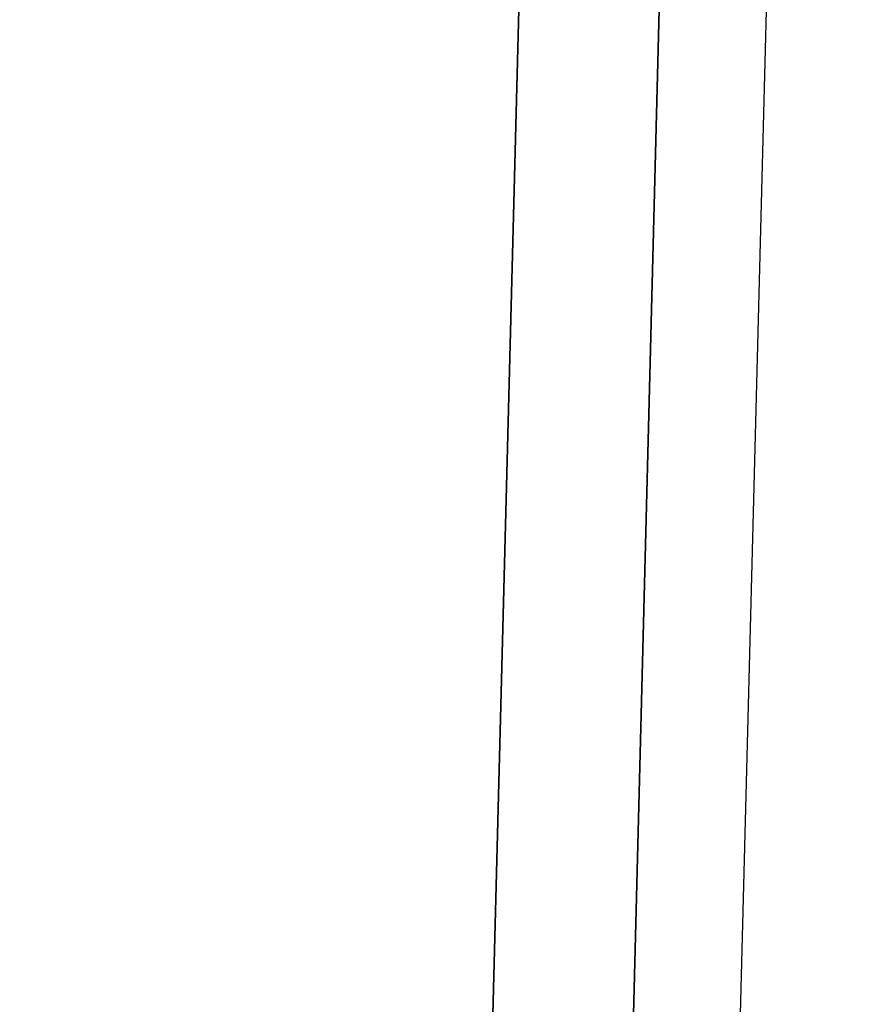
# Model space of a CAD drawing. Header units: metres. Extents: x 232680 to 233262, y 554200 to 554550.
# Tile 141 of 254: x 232760.9896 to 232761.0299, y 554474.5111 to 554474.5575. Entities that reach past the tile are written whole.
import ezdxf

# ---------------------------------------------------------------- set-up
doc = ezdxf.new("R2010")
doc.units = ezdxf.units.M
doc.layers.add('ACO constructie 035', color=7, linetype='Continuous', lineweight=35)
doc.layers.add('N-WE-VH-VERHARDING_ASFALT_TUSSENLAAG_2-GD', color=7, linetype='Continuous', lineweight=25)

# ---------------------------------------------------------------- blocks, each defined once
blk = doc.blocks.new('KT 500-640 (doorsnede)')
at = {"layer": 'ACO constructie 035'}
for p, q in [((1, -0.08), (0, -0.08)), ((1, -0.08), (0, -0.08)), ((1, -0.086606), (0, -0.086606)), ((1, -0.086606), (0, -0.086606))]:
    blk.add_line(p, q, dxfattribs=at)

msp = doc.modelspace()

# ---------------------------------------------------------------- linework, layer by layer
at = {"layer": 'N-WE-VH-VERHARDING_ASFALT_TUSSENLAAG_2-GD', "flags": 128}
msp.add_lwpolyline([(232761.00621, 554473.838217), (232761.119353, 554478.238217), (232761.189376, 554478.238217), (232761.076233, 554473.838217)], close=True, dxfattribs=at)

# ---------------------------------------------------------------- block references
at = {"xscale": -1, "rotation": 268.5270045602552}
msp.add_blockref('KT 500-640 (doorsnede)', (232761.076178, 554473.642953), dxfattribs=at)

doc.saveas('drawing.dxf')
